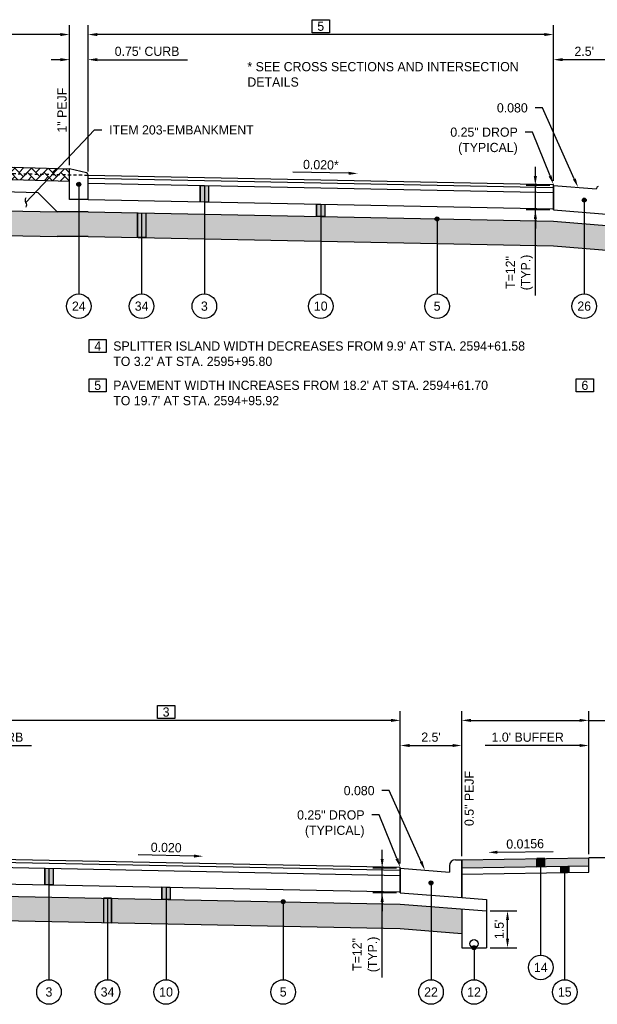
# Model space of a CAD drawing. Header units: feet. Extents: x 904 to 1979, y -2403 to -1843.
# Tile 20 of 34: x 1888 to 1911, y -2089 to -2049. Entities that reach past the tile are written whole.
import ezdxf
from ezdxf import colors
from ezdxf.entities.mleader import LeaderData, LeaderLine
from ezdxf.math import Vec2, Vec3

# ---------------------------------------------------------------- set-up
doc = ezdxf.new("R2010")
doc.units = ezdxf.units.FT
doc.header["$MEASUREMENT"] = 0
doc.linetypes.add('HIDDEN', pattern=[0.375, 0.25, -0.125])
for name, color, linetype in [('RD_P_Text', 1, 'Continuous'), ('SC_Shading1', 247, 'Continuous'), ('SC_Shading1_Resurfacing', 247, 'Continuous'), ('SC_Shading2', 255, 'Continuous')]:
    doc.layers.add(name, color=color, linetype=linetype)
doc.styles.add('Slanted-Normal', font='font31.shx', dxfattribs={"height": 0.1})
doc.styles.get("Standard").update_dxf_attribs({"font": 'font31.shx'})
doc.dimstyles.new('COEC', dxfattribs={"dimscale": 13.9, "dimtxt": 0.18, "dimasz": 0.18, "dimexe": 0.18, "dimexo": 0.0625, "dimgap": 0.09, "dimtad": 1, "dimzin": 0, "dimdsep": 46, "dimtxsty": 'Standard', "dimcen": 0.09, "dimclrd": 256, "dimclre": 256, "dimclrt": 256, "dimaunit": 1, "dimadec": 4, "dimazin": 0, "dimtfac": 1, "dimtofl": 0, "dimtmove": 0, "dimatfit": 3, "dimfxl": 1, "dimtolj": 1, "dimtzin": 0, "dimlwd": -1, "dimlwe": -1, "dimarcsym": 0})

# ---------------------------------------------------------------- blocks, each defined once
blk = doc.blocks.new('*D1191')
at = {"layer": 'Defpoints', "color": 0, "transparency": 16777216}
for p in [(1908.803, -2055.748), (1909.54, -2055.748), (1909.54, -2056.748)]:
    blk.add_point(p, dxfattribs=at)
at = {"layer": 'RD_P_Text', "transparency": 16777216}
for p, q in [((1908.803, -2055.373), (1908.803, -2054.998)), ((1909.39, -2055.748), (1908.428, -2055.748)), ((1908.803, -2056.748), (1908.803, -2055.748)), ((1909.39, -2056.748), (1908.428, -2056.748)), ((1908.803, -2060.236), (1908.803, -2056.748)), ((1908.803, -2057.123), (1908.803, -2057.498))]:
    blk.add_line(p, q, dxfattribs=at)
for points in [[(1908.741, -2055.373), (1908.866, -2055.373), (1908.803, -2055.748)], [(1908.741, -2057.123), (1908.866, -2057.123), (1908.803, -2056.748)]]:
    blk.add_solid(points, dxfattribs=at)
at = {"layer": 'RD_P_Text', "transparency": 16777216, "insert": (1908.153, -2059.294), "char_height": 0.375, "attachment_point": 5, "rotation": 90}
blk.add_mtext('\\A1;T=12"\\P(TYP.)', dxfattribs=at)
blk = doc.blocks.new('*D1200')
at = {"layer": 'Defpoints', "color": 0, "transparency": 16777216}
for p in [(1882.37, -2049.165), (1882.37, -2049.61), (1889.86, -2055.079)]:
    blk.add_point(p, dxfattribs=at)
at = {"layer": 'RD_P_Text', "transparency": 16777216}
for p, q in [((1882.37, -2049.315), (1882.37, -2049.985)), ((1889.86, -2054.929), (1889.86, -2049.235)), ((1889.485, -2049.61), (1882.745, -2049.61))]:
    blk.add_line(p, q, dxfattribs=at)
for points in [[(1882.745, -2049.548), (1882.745, -2049.673), (1882.37, -2049.61)], [(1889.485, -2049.548), (1889.485, -2049.673), (1889.86, -2049.61)]]:
    blk.add_solid(points, dxfattribs=at)
at = {"layer": 'RD_P_Text', "transparency": 16777216, "insert": (1886.115, -2049.273), "char_height": 0.375, "attachment_point": 5}
blk.add_mtext('\\A1;4', dxfattribs=at)
blk = doc.blocks.new('*D1202')
at = {"layer": 'Defpoints', "color": 0, "transparency": 16777216}
for p in [(1890.61, -2050.633), (1889.86, -2055.079), (1890.61, -2055.329)]:
    blk.add_point(p, dxfattribs=at)
at = {"layer": 'RD_P_Text', "transparency": 16777216}
for p, q in [((1889.86, -2054.929), (1889.86, -2050.258)), ((1890.61, -2055.179), (1890.61, -2050.258)), ((1889.485, -2050.633), (1889.11, -2050.633)), ((1890.985, -2050.633), (1894.663, -2050.633))]:
    blk.add_line(p, q, dxfattribs=at)
for points in [[(1889.485, -2050.57), (1889.485, -2050.695), (1889.86, -2050.633)], [(1890.985, -2050.57), (1890.985, -2050.695), (1890.61, -2050.633)]]:
    blk.add_solid(points, dxfattribs=at)
at = {"layer": 'RD_P_Text', "transparency": 16777216, "insert": (1893.011, -2050.295), "char_height": 0.375, "attachment_point": 5}
blk.add_mtext("\\A1;0.75' CURB", dxfattribs=at)
blk = doc.blocks.new('*D1203')
at = {"layer": 'Defpoints', "color": 0, "transparency": 16777216}
for p in [(1890.61, -2049.61), (1890.61, -2055.329), (1909.54, -2055.708)]:
    blk.add_point(p, dxfattribs=at)
at = {"layer": 'RD_P_Text', "transparency": 16777216}
for p, q in [((1890.61, -2055.179), (1890.61, -2049.235)), ((1909.54, -2055.558), (1909.54, -2049.235)), ((1909.165, -2049.61), (1890.985, -2049.61))]:
    blk.add_line(p, q, dxfattribs=at)
for points in [[(1890.985, -2049.548), (1890.985, -2049.673), (1890.61, -2049.61)], [(1909.165, -2049.548), (1909.165, -2049.673), (1909.54, -2049.61)]]:
    blk.add_solid(points, dxfattribs=at)
at = {"layer": 'RD_P_Text', "transparency": 16777216, "insert": (1900.075, -2049.273), "char_height": 0.375, "attachment_point": 5}
blk.add_mtext('\\A1;5', dxfattribs=at)
blk = doc.blocks.new('*D1204')
at = {"layer": 'Defpoints', "color": 0, "transparency": 16777216}
for p in [(1909.54, -2050.633), (1909.54, -2055.708), (1912.04, -2055.638)]:
    blk.add_point(p, dxfattribs=at)
at = {"layer": 'RD_P_Text', "transparency": 16777216}
for p, q in [((1909.54, -2055.558), (1909.54, -2050.258)), ((1912.04, -2055.488), (1912.04, -2050.258)), ((1911.665, -2050.633), (1909.915, -2050.633))]:
    blk.add_line(p, q, dxfattribs=at)
for points in [[(1909.915, -2050.57), (1909.915, -2050.695), (1909.54, -2050.633)], [(1911.665, -2050.57), (1911.665, -2050.695), (1912.04, -2050.633)]]:
    blk.add_solid(points, dxfattribs=at)
at = {"layer": 'RD_P_Text', "transparency": 16777216, "insert": (1910.79, -2050.295), "char_height": 0.375, "attachment_point": 5}
blk.add_mtext("\\A1;2.5'", dxfattribs=at)
blk = doc.blocks.new('*D1219')
at = {"layer": 'Defpoints', "color": 0, "transparency": 16777216}
for p in [(1902.573, -2083.533), (1903.31, -2083.533), (1903.31, -2084.533)]:
    blk.add_point(p, dxfattribs=at)
at = {"layer": 'RD_P_Text', "transparency": 16777216}
for p, q in [((1902.573, -2083.158), (1902.573, -2082.783)), ((1903.16, -2083.533), (1902.198, -2083.533)), ((1902.573, -2084.533), (1902.573, -2083.533)), ((1903.16, -2084.533), (1902.198, -2084.533)), ((1902.573, -2087.987), (1902.573, -2084.533)), ((1902.573, -2084.908), (1902.573, -2085.283))]:
    blk.add_line(p, q, dxfattribs=at)
for points in [[(1902.511, -2083.158), (1902.636, -2083.158), (1902.573, -2083.533)], [(1902.511, -2084.908), (1902.636, -2084.908), (1902.573, -2084.533)]]:
    blk.add_solid(points, dxfattribs=at)
at = {"layer": 'RD_P_Text', "transparency": 16777216, "insert": (1901.923, -2087.045), "char_height": 0.375, "attachment_point": 5, "rotation": 90}
blk.add_mtext('\\A1;T=12"\\P(TYP.)', dxfattribs=at)
blk = doc.blocks.new('*D1220')
at = {"layer": 'Defpoints', "color": 0, "transparency": 16777216}
for p in [(1906.81, -2085.273), (1907.672, -2085.273), (1906.81, -2086.773)]:
    blk.add_point(p, dxfattribs=at)
at = {"layer": 'RD_P_Text', "transparency": 16777216}
for p, q in [((1906.96, -2085.273), (1908.047, -2085.273)), ((1907.672, -2086.398), (1907.672, -2085.648)), ((1906.96, -2086.773), (1908.047, -2086.773))]:
    blk.add_line(p, q, dxfattribs=at)
for points in [[(1907.609, -2085.648), (1907.734, -2085.648), (1907.672, -2085.273)], [(1907.609, -2086.398), (1907.734, -2086.398), (1907.672, -2086.773)]]:
    blk.add_solid(points, dxfattribs=at)
at = {"layer": 'RD_P_Text', "transparency": 16777216, "insert": (1907.334, -2086.023), "char_height": 0.375, "attachment_point": 5, "rotation": 90}
blk.add_mtext("\\A1;1.5'", dxfattribs=at)
blk = doc.blocks.new('*D1221')
at = {"layer": 'Defpoints', "color": 0, "transparency": 16777216}
for p in [(1905.81, -2078.543), (1903.31, -2083.493), (1905.81, -2083.193)]:
    blk.add_point(p, dxfattribs=at)
at = {"layer": 'RD_P_Text', "transparency": 16777216}
for p, q in [((1903.31, -2083.343), (1903.31, -2078.168)), ((1905.81, -2083.043), (1905.81, -2078.168)), ((1903.685, -2078.543), (1905.435, -2078.543))]:
    blk.add_line(p, q, dxfattribs=at)
for points in [[(1903.685, -2078.48), (1903.685, -2078.605), (1903.31, -2078.543)], [(1905.435, -2078.48), (1905.435, -2078.605), (1905.81, -2078.543)]]:
    blk.add_solid(points, dxfattribs=at)
at = {"layer": 'RD_P_Text', "transparency": 16777216, "insert": (1904.56, -2078.205), "char_height": 0.375, "attachment_point": 5}
blk.add_mtext("\\A1;2.5'", dxfattribs=at)
blk = doc.blocks.new('*D1225')
at = {"layer": 'Defpoints', "color": 0, "transparency": 16777216}
for p in [(1883.51, -2078.543), (1883.51, -2083.029), (1884.26, -2083.112)]:
    blk.add_point(p, dxfattribs=at)
at = {"layer": 'RD_P_Text', "transparency": 16777216}
for p, q in [((1883.51, -2082.879), (1883.51, -2078.168)), ((1884.26, -2082.962), (1884.26, -2078.168)), ((1883.135, -2078.543), (1882.76, -2078.543)), ((1884.635, -2078.543), (1888.313, -2078.543))]:
    blk.add_line(p, q, dxfattribs=at)
for points in [[(1883.135, -2078.48), (1883.135, -2078.605), (1883.51, -2078.543)], [(1884.635, -2078.48), (1884.635, -2078.605), (1884.26, -2078.543)]]:
    blk.add_solid(points, dxfattribs=at)
at = {"layer": 'RD_P_Text', "transparency": 16777216, "insert": (1886.661, -2078.205), "char_height": 0.375, "attachment_point": 5}
blk.add_mtext("\\A1;0.75' CURB", dxfattribs=at)
blk = doc.blocks.new('*D1227')
at = {"layer": 'Defpoints', "color": 0, "transparency": 16777216}
for p in [(1884.26, -2077.52), (1884.26, -2083.112), (1903.31, -2083.493)]:
    blk.add_point(p, dxfattribs=at)
at = {"layer": 'RD_P_Text', "transparency": 16777216}
for p, q in [((1884.26, -2082.962), (1884.26, -2077.145)), ((1903.31, -2083.343), (1903.31, -2077.145)), ((1902.935, -2077.52), (1884.635, -2077.52))]:
    blk.add_line(p, q, dxfattribs=at)
for points in [[(1884.635, -2077.458), (1884.635, -2077.583), (1884.26, -2077.52)], [(1902.935, -2077.458), (1902.935, -2077.583), (1903.31, -2077.52)]]:
    blk.add_solid(points, dxfattribs=at)
at = {"layer": 'RD_P_Text', "transparency": 16777216, "insert": (1893.785, -2077.183), "char_height": 0.375, "attachment_point": 5}
blk.add_mtext('\\A1;3', dxfattribs=at)
blk = doc.blocks.new('*D1228')
at = {"layer": 'Defpoints', "color": 0, "transparency": 16777216}
for p in [(1910.976, -2078.543), (1910.976, -2083.113), (1911.976, -2083.113)]:
    blk.add_point(p, dxfattribs=at)
at = {"layer": 'RD_P_Text', "transparency": 16777216}
for p, q in [((1910.976, -2082.963), (1910.976, -2078.168)), ((1911.976, -2082.963), (1911.976, -2078.168)), ((1910.601, -2078.543), (1906.757, -2078.543)), ((1912.351, -2078.543), (1912.726, -2078.543))]:
    blk.add_line(p, q, dxfattribs=at)
for points in [[(1910.601, -2078.48), (1910.601, -2078.605), (1910.976, -2078.543)], [(1912.351, -2078.48), (1912.351, -2078.605), (1911.976, -2078.543)]]:
    blk.add_solid(points, dxfattribs=at)
at = {"layer": 'RD_P_Text', "transparency": 16777216, "insert": (1908.492, -2078.205), "char_height": 0.375, "attachment_point": 5}
blk.add_mtext("\\A1;1.0' BUFFER", dxfattribs=at)
blk = doc.blocks.new('*D1230')
at = {"layer": 'Defpoints', "color": 0, "transparency": 16777216}
for p in [(1905.81, -2077.52), (1910.976, -2083.113), (1905.81, -2083.193)]:
    blk.add_point(p, dxfattribs=at)
at = {"layer": 'RD_P_Text', "transparency": 16777216}
for p, q in [((1905.81, -2083.043), (1905.81, -2077.145)), ((1910.976, -2082.963), (1910.976, -2077.145)), ((1906.185, -2077.52), (1910.601, -2077.52)), ((1910.976, -2077.52), (1924.934, -2077.52))]:
    blk.add_line(p, q, dxfattribs=at)
for points in [[(1906.185, -2077.458), (1906.185, -2077.583), (1905.81, -2077.52)], [(1910.601, -2077.458), (1910.601, -2077.583), (1910.976, -2077.52)]]:
    blk.add_solid(points, dxfattribs=at)
at = {"layer": 'RD_P_Text', "transparency": 16777216, "insert": (1918.143, -2077.183), "char_height": 0.375, "attachment_point": 5}
blk.add_mtext("\\A1;5.2' WALK (TRANSITIONS TO MEET BRIDGE DECK)", dxfattribs=at)
blk = doc.blocks.new('_Integral')
at = {"color": 0, "linetype": 'ByBlock', "lineweight": -2}
for centre, start, end in [((0.44, -0.09), 102, 168), ((-0.44, 0.09), 282, 348)]:
    blk.add_arc(centre, 0.454, start, end, dxfattribs=at)

msp = doc.modelspace()

# ---------------------------------------------------------------- hatches: boundary and pattern name
at = {"layer": 'RD_P_Text'}
h = msp.add_hatch(color=256, dxfattribs=at)
h.dxf.hatch_style = 1
edge = h.paths.add_edge_path()
edge.add_arc((1890.235, -2055.704), 0.08, 0, 360)
h = msp.add_hatch(color=256, dxfattribs=at)
h.dxf.hatch_style = 1
h.paths.add_polyline_path([(1895.176, -2055.754), (1895.509, -2055.761), (1895.509, -2056.427), (1895.176, -2056.42)])
h = msp.add_hatch(color=256, dxfattribs=at)
h.dxf.hatch_style = 1
edge = h.paths.add_edge_path()
edge.add_arc((1910.79, -2056.348), 0.08, 180, 540, ccw=False)
h = msp.add_hatch(color=256, dxfattribs=at)
h.dxf.hatch_style = 1
h.paths.add_polyline_path([(1899.908, -2056.515), (1900.241, -2056.521), (1900.241, -2057.021), (1899.908, -2057.015)])
h = msp.add_hatch(color=256, dxfattribs=at)
h.dxf.hatch_style = 1
h.paths.add_polyline_path([(1892.622, -2056.869), (1892.955, -2056.876), (1892.955, -2057.876), (1892.622, -2057.869)])
h = msp.add_hatch(color=256, dxfattribs=at)
h.dxf.hatch_style = 1
edge = h.paths.add_edge_path()
edge.add_arc((1904.807, -2057.113), 0.08, 0, 360)
h = msp.add_hatch(color=256, dxfattribs=at)
h.dxf.hatch_style = 1
h.paths.add_polyline_path([(1909.19, -2083.14), (1908.857, -2083.146), (1908.857, -2083.479), (1909.19, -2083.473)])
h = msp.add_hatch(color=256, dxfattribs=at)
h.dxf.hatch_style = 1
h.paths.add_polyline_path([(1888.856, -2083.537), (1889.189, -2083.544), (1889.189, -2084.21), (1888.856, -2084.203)])
h = msp.add_hatch(color=256, dxfattribs=at)
h.dxf.hatch_style = 1
h.paths.add_polyline_path([(1909.834, -2083.463), (1910.167, -2083.458), (1910.167, -2083.708), (1909.834, -2083.713)])
h = msp.add_hatch(color=256, dxfattribs=at)
h.dxf.hatch_style = 1
h.paths.add_polyline_path([(1893.951, -2084.305), (1893.951, -2084.805), (1893.618, -2084.799), (1893.618, -2084.299)])
h = msp.add_hatch(color=256, dxfattribs=at)
h.dxf.hatch_style = 1
edge = h.paths.add_edge_path()
edge.add_arc((1904.56, -2084.133), 0.08, 180, 540, ccw=False)
h = msp.add_hatch(color=256, dxfattribs=at)
h.dxf.hatch_style = 1
h.paths.add_polyline_path([(1891.238, -2085.751), (1891.57, -2085.758), (1891.57, -2084.758), (1891.238, -2084.751)])
h = msp.add_hatch(color=256, dxfattribs=at)
h.dxf.hatch_style = 1
edge = h.paths.add_edge_path()
edge.add_arc((1898.547, -2084.897), 0.08, 180, 540, ccw=False)
h = msp.add_hatch(color=256, dxfattribs=at)
h.dxf.hatch_style = 1
edge = h.paths.add_edge_path()
edge.add_arc((1906.31, -2086.773), 0.08, 180, 540, ccw=False)
at = {"layer": 'SC_Shading1'}
h = msp.add_hatch(dxfattribs=at)
h.set_pattern_fill('WICKER', color=256, scale=1.5)
h.set_pattern_definition([(0, (-29.6729, -25.1166), (0, 1.5), [0.439335, -0.257355, 0.621315, -0.18198]), (0, (-29.6729, -25.2986), (0, 1.5), [0.621315, -0.257355, 0.439335, -0.18198]), (0, (-29.2335, -24.2379), (0, 1.5), [0.621315, -0.257355, 0.439335, -0.18198]), (0, (-29.2335, -24.056), (0, 1.5), [0.439335, -0.257355, 0.621315, -0.18198]), (90, (-29.4155, -25.1166), (-1.5, 9e-17), [0.439335, -0.257355, 0.621315, -0.18198]), (90, (-29.2335, -25.1166), (-1.5, 9e-17), [0.621315, -0.257355, 0.439335, -0.18198]), (90, (-28.3548, -24.8592), (-1.5, 9e-17), [0.621315, -0.18198, 0.439335, -0.257355]), (90, (-28.1729, -24.6773), (-1.5, 9e-17), [0.439335, -0.18198, 0.621315, -0.257355]), (135, (-28.9229, -25.4273), (-1.4999962, -1.4999962), [0.439335, -0.257355, 0.36396, -0.257355, 0.621315, -0.18198]), (135, (-28.7942, -25.2986), (-1.4999962, -1.4999962), [0.621315, -0.257355, 0.36396, -0.257355, 0.439335, -0.18198]), (135, (-27.9155, -24.9346), (-1.4999962, -1.4999962), [0.36396, -0.257355, 0.621315, -0.18198, 0.439335, -0.257355]), (135, (-27.9155, -24.6773), (-1.4999962, -1.4999962), [0.36396, -0.257355, 0.439335, -0.18198, 0.621315, -0.257355]), (45, (-28.7942, -25.556), (-1.4999962, 1.4999962), [0.36396, -0.257355, 0.439335, -0.18198, 0.621315, -0.257355]), (45, (-29.0515, -25.556), (-1.4999962, 1.4999962), [0.36396, -0.257355, 0.621315, -0.18198, 0.439335, -0.257355]), (45, (-29.8548, -25.1166), (-1.4999962, 1.4999962), [0.439335, -0.18198, 0.621315, -0.257355, 0.36396, -0.257355]), (45, (-30.1122, -25.1166), (-1.4999962, 1.4999962), [0.621315, -0.18198, 0.439335, -0.257355, 0.36396, -0.257355])])
h.paths.add_polyline_path([(1856.35, -2058.184), (1871.68, -2057.878), (1872.93, -2057.878), (1875.96, -2057.817), (1877.21, -2057.817), (1882.37, -2057.689), (1889.36, -2057.829), (1890.61, -2057.829), (1909.54, -2058.207), (1912.04, -2058.407), (1912.04, -2057.407), (1909.54, -2057.207), (1890.61, -2056.829), (1889.36, -2056.829), (1882.37, -2056.689), (1877.21, -2056.817), (1875.96, -2056.817), (1872.93, -2056.878), (1871.68, -2056.878), (1856.35, -2057.184), (1853.85, -2057.384), (1853.85, -2058.384)])
h = msp.add_hatch(dxfattribs=at)
h.set_pattern_fill('WICKER', color=256, scale=1.5)
h.set_pattern_definition([(0, (-25.7494, -53.1288), (0, 1.5), [0.439335, -0.257355, 0.621315, -0.18198]), (0, (-25.7494, -53.3107), (0, 1.5), [0.621315, -0.257355, 0.439335, -0.18198]), (0, (-25.3101, -52.25), (0, 1.5), [0.621315, -0.257355, 0.439335, -0.18198]), (0, (-25.3101, -52.0681), (0, 1.5), [0.439335, -0.257355, 0.621315, -0.18198]), (90, (-25.4921, -53.1288), (-1.5, 9e-17), [0.439335, -0.257355, 0.621315, -0.18198]), (90, (-25.3101, -53.1288), (-1.5, 9e-17), [0.621315, -0.257355, 0.439335, -0.18198]), (90, (-24.4314, -52.8714), (-1.5, 9e-17), [0.621315, -0.18198, 0.439335, -0.257355]), (90, (-24.2494, -52.6894), (-1.5, 9e-17), [0.439335, -0.18198, 0.621315, -0.257355]), (135, (-24.9994, -53.4394), (-1.4999962, -1.4999962), [0.439335, -0.257355, 0.36396, -0.257355, 0.621315, -0.18198]), (135, (-24.8708, -53.3107), (-1.4999962, -1.4999962), [0.621315, -0.257355, 0.36396, -0.257355, 0.439335, -0.18198]), (135, (-23.992, -52.9468), (-1.4999962, -1.4999962), [0.36396, -0.257355, 0.621315, -0.18198, 0.439335, -0.257355]), (135, (-23.992, -52.6894), (-1.4999962, -1.4999962), [0.36396, -0.257355, 0.439335, -0.18198, 0.621315, -0.257355]), (45, (-24.8708, -53.568), (-1.4999962, 1.4999962), [0.36396, -0.257355, 0.439335, -0.18198, 0.621315, -0.257355]), (45, (-25.1281, -53.568), (-1.4999962, 1.4999962), [0.36396, -0.257355, 0.621315, -0.18198, 0.439335, -0.257355]), (45, (-25.9314, -53.1288), (-1.4999962, 1.4999962), [0.439335, -0.18198, 0.621315, -0.257355, 0.36396, -0.257355]), (45, (-26.1888, -53.1288), (-1.4999962, 1.4999962), [0.621315, -0.18198, 0.439335, -0.257355, 0.36396, -0.257355])])
h.paths.add_polyline_path([(1860.37, -2086.014), (1882.37, -2085.574), (1892.84, -2085.783), (1903.31, -2085.993), (1905.81, -2086.193), (1905.81, -2085.193), (1903.31, -2084.993), (1892.84, -2084.783), (1882.37, -2084.574), (1860.37, -2085.014), (1857.87, -2085.214), (1857.87, -2086.214)])
at = {"layer": 'SC_Shading1_Resurfacing'}
h = msp.add_hatch(dxfattribs=at)
h.set_pattern_fill('AR-HBONE', color=256, scale=0.06)
h.set_pattern_definition([(45, (0, -55.75132), (0, 0.339411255), [0.72, -0.24]), (135, (0.1697, -55.5816), (3e-17, 0.339411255), [0.72, -0.24])])
h.paths.add_polyline_path([(1882.37, -2054.861), (1876.71, -2054.974), (1876.71, -2055.474), (1882.37, -2055.361), (1889.86, -2055.579), (1889.86, -2055.079)])
at = {"layer": 'SC_Shading2'}
h = msp.add_hatch(color=256, dxfattribs=at)
h.dxf.hatch_style = 1
h.paths.add_polyline_path([(1910.976, -2083.446), (1905.81, -2083.526), (1905.81, -2083.193), (1910.976, -2083.113)])

# ---------------------------------------------------------------- linework, layer by layer
at = {"layer": 'RD_P_Text'}
for points in [[(1899.725, -2049.006), (1900.425, -2049.006), (1900.425, -2049.539), (1899.725, -2049.539)], [(1890.653, -2062.022), (1891.353, -2062.022), (1891.353, -2062.555), (1890.653, -2062.555)], [(1890.653, -2063.62), (1891.353, -2063.62), (1891.353, -2064.154), (1890.653, -2064.154)], [(1910.468, -2063.62), (1911.168, -2063.62), (1911.168, -2064.154), (1910.468, -2064.154)], [(1893.435, -2076.916), (1894.135, -2076.916), (1894.135, -2077.449), (1893.435, -2077.449)]]:
    msp.add_lwpolyline(points, close=True, dxfattribs=at)
at = {"layer": 'RD_P_Text', "flags": 128}
for points in [[(1882.37, -2054.861), (1889.86, -2055.079)], [(1890.545, -2055.232), (1889.86, -2055.079)], [(1882.37, -2055.361), (1889.86, -2055.579)], [(1890.61, -2055.329), (1909.54, -2055.708)], [(1890.61, -2055.454), (1909.54, -2055.833)], [(1882.37, -2055.861), (1888.573, -2056.042)], [(1890.235, -2055.704), (1890.235, -2060.165)], [(1890.61, -2055.663), (1909.54, -2056.041)], [(1895.176, -2055.754), (1895.176, -2056.42)], [(1895.176, -2055.754), (1895.509, -2055.761), (1895.509, -2056.427), (1895.176, -2056.42), (1895.176, -2055.754)], [(1895.342, -2055.757), (1895.342, -2060.165)], [(1895.509, -2055.761), (1895.509, -2056.427)], [(1909.54, -2055.748), (1911.29, -2055.888)], [(1909.54, -2055.748), (1909.54, -2056.748)], [(1911.29, -2055.888), (1911.29, -2055.871)], [(1888.573, -2056.042), (1889.36, -2056.829)], [(1882.37, -2056.689), (1889.36, -2056.829)], [(1890.61, -2056.329), (1889.86, -2056.329)], [(1890.61, -2056.329), (1909.54, -2056.707)], [(1899.908, -2056.515), (1899.908, -2057.015)], [(1899.908, -2056.515), (1900.241, -2056.521), (1900.241, -2057.021), (1899.908, -2057.015), (1899.908, -2056.515)], [(1900.075, -2056.518), (1900.075, -2060.165)], [(1900.241, -2056.521), (1900.241, -2057.021)], [(1910.79, -2056.348), (1910.79, -2060.165)], [(1890.61, -2056.829), (1889.36, -2056.829)], [(1890.61, -2056.829), (1909.54, -2057.207)], [(1892.622, -2056.869), (1892.622, -2057.869)], [(1892.622, -2056.869), (1892.955, -2056.876), (1892.955, -2057.876), (1892.622, -2057.869), (1892.622, -2056.869)], [(1892.789, -2056.872), (1892.789, -2060.165)], [(1892.955, -2056.876), (1892.955, -2057.876)], [(1904.807, -2057.113), (1904.807, -2060.165)], [(1909.54, -2056.748), (1912.04, -2056.948)], [(1909.54, -2057.207), (1912.68, -2057.458)], [(1882.37, -2057.689), (1889.36, -2057.829)], [(1890.61, -2057.829), (1889.36, -2057.829)], [(1890.61, -2057.829), (1909.54, -2058.207)], [(1909.54, -2058.207), (1912.04, -2058.407)], [(1884.26, -2083.112), (1903.31, -2083.493)], [(1905.81, -2083.193), (1910.976, -2083.113)], [(1909.19, -2083.14), (1908.857, -2083.146), (1908.857, -2083.479), (1909.19, -2083.473), (1909.19, -2083.14)], [(1908.857, -2083.479), (1908.857, -2083.146)], [(1909.023, -2087.074), (1909.023, -2083.143)], [(1909.19, -2083.473), (1909.19, -2083.14)], [(1910.976, -2083.696), (1910.976, -2083.113)], [(1911.976, -2083.113), (1910.976, -2083.113)], [(1884.26, -2083.237), (1903.31, -2083.618)], [(1884.26, -2083.446), (1903.31, -2083.827)], [(1888.856, -2083.537), (1888.856, -2084.203)], [(1888.856, -2083.537), (1889.189, -2083.544), (1889.189, -2084.21), (1888.856, -2084.203), (1888.856, -2083.537)], [(1889.022, -2083.541), (1889.022, -2088.074)], [(1889.189, -2083.544), (1889.189, -2084.21)], [(1903.31, -2083.533), (1905.31, -2083.693)], [(1903.31, -2083.533), (1903.31, -2084.533)], [(1905.31, -2083.443), (1905.31, -2083.693)], [(1905.56, -2083.193), (1905.81, -2083.193)], [(1905.81, -2083.193), (1905.81, -2084.733)], [(1905.81, -2084.733), (1905.81, -2083.193)], [(1905.81, -2083.526), (1910.976, -2083.446)], [(1909.834, -2083.463), (1910.167, -2083.458), (1910.167, -2083.708), (1909.834, -2083.713), (1909.834, -2083.463)], [(1909.834, -2083.713), (1909.834, -2083.463)], [(1910, -2088.074), (1910, -2083.461)], [(1910.167, -2083.708), (1910.167, -2083.458)], [(1905.81, -2083.776), (1910.976, -2083.696)], [(1884.26, -2084.112), (1903.31, -2084.493)], [(1893.618, -2084.299), (1893.618, -2084.799)], [(1893.951, -2084.305), (1893.951, -2084.805), (1893.618, -2084.799), (1893.618, -2084.299), (1893.951, -2084.305)], [(1893.785, -2084.302), (1893.785, -2088.074)], [(1893.951, -2084.305), (1893.951, -2084.805)], [(1904.56, -2084.133), (1904.56, -2088.074)], [(1882.37, -2084.574), (1903.31, -2084.993)], [(1891.238, -2084.751), (1891.238, -2085.751)], [(1891.238, -2085.751), (1891.57, -2085.758), (1891.57, -2084.758), (1891.238, -2084.751), (1891.238, -2085.751)], [(1891.404, -2084.754), (1891.404, -2088.074)], [(1891.57, -2084.758), (1891.57, -2085.758)], [(1903.31, -2084.533), (1905.81, -2084.733)], [(1905.81, -2084.733), (1906.81, -2084.813)], [(1898.547, -2084.897), (1898.547, -2088.074)], [(1903.31, -2084.993), (1906.81, -2085.273)], [(1906.81, -2084.813), (1906.81, -2085.273)], [(1905.81, -2085.193), (1905.81, -2086.773)], [(1906.81, -2085.273), (1906.81, -2086.773)], [(1882.37, -2085.574), (1903.31, -2085.993)], [(1903.31, -2085.993), (1905.81, -2086.193)], [(1905.81, -2086.773), (1906.81, -2086.773)], [(1906.31, -2086.773), (1906.31, -2088.074)]]:
    msp.add_lwpolyline(points, dxfattribs=at)
at = {"layer": 'RD_P_Text', "ltscale": 0.5, "flags": 128}
for points in [[(1889.86, -2056.329), (1889.86, -2055.079)], [(1890.61, -2056.329), (1890.61, -2055.313)], [(1909.54, -2056.748), (1909.54, -2055.708)], [(1903.31, -2084.533), (1903.31, -2083.493)]]:
    msp.add_lwpolyline(points, dxfattribs=at)
at = {"layer": 'RD_P_Text', "linetype": 'HIDDEN', "ltscale": 0.5, "flags": 128}
msp.add_lwpolyline([(1882.37, -2055.165), (1890.61, -2055.329)], dxfattribs=at)
at = {"layer": 'RD_P_Text', "linetype": 'ByBlock', "lineweight": -2}
for points in [[(1901.207, -2055.257), (1898.943, -2055.212)], [(1894.917, -2083.041), (1892.653, -2082.996)], [(1907.261, -2082.886), (1909.525, -2082.851)]]:
    msp.add_lwpolyline(points, dxfattribs=at)
at = {"layer": 'RD_P_Text'}
for centre, radius in [((1890.235, -2055.704), 0.08), ((1910.79, -2056.348), 0.08), ((1904.807, -2057.113), 0.08), ((1890.235, -2060.665), 0.5), ((1892.789, -2060.665), 0.5), ((1895.342, -2060.665), 0.5), ((1900.075, -2060.665), 0.5), ((1904.807, -2060.665), 0.5), ((1910.79, -2060.665), 0.5), ((1904.56, -2084.133), 0.08), ((1898.547, -2084.897), 0.08), ((1906.31, -2086.607), 0.166), ((1906.31, -2086.773), 0.08), ((1909.023, -2087.574), 0.5), ((1889.022, -2088.574), 0.5), ((1891.404, -2088.574), 0.5), ((1893.785, -2088.574), 0.5), ((1898.547, -2088.574), 0.5), ((1904.56, -2088.574), 0.5), ((1906.31, -2088.574), 0.5), ((1910, -2088.574), 0.5)]:
    msp.add_circle(centre, radius, dxfattribs=at)
at = {"layer": 'RD_P_Text', "ltscale": 0.5}
msp.add_arc((1890.527, -2055.313), 0.0833, 0, 77.4688, dxfattribs=at)
at = {"layer": 'RD_P_Text'}
for centre, radius, start in [((1911.373, -2055.871), 0.0833, 102.5291), ((1905.56, -2083.443), 0.25, 90)]:
    msp.add_arc(centre, radius, start, 180, dxfattribs=at)
for points in [[(1901.205, -2055.32), (1901.582, -2055.265), (1901.208, -2055.195)], [(1894.915, -2083.104), (1895.292, -2083.049), (1894.918, -2082.979)], [(1907.262, -2082.949), (1906.886, -2082.892), (1907.26, -2082.824)]]:
    msp.add_solid(points, dxfattribs=at)

# ---------------------------------------------------------------- texts
at = {"layer": 'RD_P_Text', "char_height": 0.375}
for s, width, heights, insert, attachment_point in [('* SEE CROSS SECTIONS AND INTERSECTION DETAILS', 11.61282, [9.075], (1897.092, -2050.73), 1), ('\\pxt43;24', 34.83485, [0], (1890.235, -2060.665), 5), ('34', 34.83485, [0], (1892.789, -2060.665), 5), ('\\pxt43;3', 34.83485, [0], (1895.342, -2060.665), 5), ('\\pxt43;10', 34.83485, [0], (1900.075, -2060.665), 5), ('\\pxt43;5', 34.83485, [0], (1904.807, -2060.665), 5), ('\\pxt43;26', 34.83485, [0], (1910.79, -2060.665), 5), ('\\pxt43;4', 34.83485, [0], (1891.003, -2062.288), 5), ("SPLITTER ISLAND WIDTH DECREASES FROM 9.9' AT STA. 2594+61.58\\PTO 3.2' AT STA. 2595+95.80", 21.75627, [9.075], (1891.637, -2062.097), 1), ('\\pxt43;5', 34.83485, [0], (1891.003, -2063.887), 5), ("PAVEMENT WIDTH INCREASES FROM 18.2' AT STA. 2594+61.70\\PTO 19.7' AT STA. 2594+95.92", 21.75627, [9.075], (1891.637, -2063.696), 1), ('\\pxt43;6', 34.83485, [0.375], (1910.818, -2063.887), 5), ('\\pxt43;14', 34.83485, [0], (1909.023, -2087.574), 5), ('\\pxt43;3', 34.83485, [0], (1889.022, -2088.574), 5), ('\\pxt43;34', 34.83485, [0], (1891.404, -2088.574), 5), ('\\pxt43;10', 34.83485, [0], (1893.785, -2088.574), 5), ('\\pxt43;5', 34.83485, [0], (1898.547, -2088.574), 5), ('\\pxt43;22', 34.83485, [0], (1904.56, -2088.574), 5), ('\\pxt43;12', 34.83485, [0], (1906.31, -2088.574), 5), ('\\pxt43;15', 34.83485, [0], (1910, -2088.574), 5)]:
    msp.add_mtext_dynamic_manual_height_columns(s, width=width, gutter_width=10, heights=heights, dxfattribs=dict(at, insert=insert, attachment_point=attachment_point))
at = {"layer": 'RD_P_Text', "char_height": 0.375, "attachment_point": 5}
for s, width, insert, rotation in [('1" PEJF', 34.83485, (1889.557, -2052.688), 90), ('0.020*', 2.91398, (1900.081, -2054.912), 358.8542), ('0.5" PEJF', 34.83485, (1906.113, -2080.7), 90), ('0.0156', 2.91398, (1908.388, -2082.546), 0.8937), ('0.020', 2.91398, (1893.791, -2082.696), 358.8542)]:
    msp.add_mtext_dynamic_manual_height_columns(s, width=width, gutter_width=10, heights=[0], dxfattribs=dict(at, insert=insert, rotation=rotation))

# ---------------------------------------------------------------- dimensions: what is measured, and where the dimension line sits
at = {"layer": 'RD_P_Text'}
for base, p1, p2, text, picture, middle in [((1882.37, -2049.61), (1889.86, -2055.079), (1882.37, -2049.165), '4', '*D1200', (1886.115, -2049.273)), ((1890.61, -2049.61), (1909.54, -2055.708), (1890.61, -2055.329), '5', '*D1203', (1900.075, -2049.273)), ((1909.54, -2050.633), (1912.04, -2055.638), (1909.54, -2055.708), "2.5'", '*D1204', (1910.79, -2050.295)), ((1884.26, -2077.52), (1903.31, -2083.493), (1884.26, -2083.112), '3', '*D1227', (1893.785, -2077.183)), ((1905.81, -2078.543), (1903.31, -2083.493), (1905.81, -2083.193), "2.5'", '*D1221', (1904.56, -2078.205))]:
    dim = msp.add_linear_dim(base=base, p1=p1, p2=p2, text=text, dimstyle='COEC', override={"dimscale": 3, "dimtxt": 0.125, "dimasz": 0.125, "dimexe": 0.125, "dimexo": 0.05, "dimgap": 0.05}, dxfattribs=at)
    dim.commit()
    dim.dimension.update_dxf_attribs({"geometry": picture, "text_midpoint": middle})
for base, p1, p2, angle, text, override, picture, middle in [((1890.61, -2050.633), (1889.86, -2055.079), (1890.61, -2055.329), 180, "0.75' CURB", {"dimscale": 3, "dimtxt": 0.125, "dimasz": 0.125, "dimexe": 0.125, "dimexo": 0.05, "dimgap": 0.05}, '*D1202', (1893.011, -2050.633)), ((1908.803, -2055.748), (1909.54, -2056.748), (1909.54, -2055.748), 90, 'T=12"\\P(TYP.)', {"dimscale": 3, "dimtxt": 0.125, "dimasz": 0.125, "dimexe": 0.125, "dimexo": 0.05, "dimgap": 0.05, "dimtmove": 1}, '*D1191', (1909.132, -2059.294)), ((1902.573, -2083.533), (1903.31, -2084.533), (1903.31, -2083.533), 90, 'T=12"\\P(TYP.)', {"dimscale": 3, "dimtxt": 0.125, "dimasz": 0.125, "dimexe": 0.125, "dimexo": 0.05, "dimgap": 0.05, "dimtmove": 1}, '*D1219', (1902.902, -2087.045))]:
    dim = msp.add_linear_dim(base=base, p1=p1, p2=p2, angle=angle, text=text, dimstyle='COEC', override=override, dxfattribs=at)
    dim.commit()
    dim.dimension.update_dxf_attribs({"geometry": picture, "text_midpoint": middle, "dimtype": 160})
for base, p1, p2, text, picture, middle in [((1905.81, -2077.52), (1910.976, -2083.113), (1905.81, -2083.193), "5.2' WALK (TRANSITIONS TO MEET BRIDGE DECK)", '*D1230', (1918.143, -2077.52)), ((1883.51, -2078.543), (1884.26, -2083.112), (1883.51, -2083.029), "0.75' CURB", '*D1225', (1886.661, -2078.543)), ((1910.976, -2078.543), (1911.976, -2083.113), (1910.976, -2083.113), "1.0' BUFFER", '*D1228', (1908.492, -2078.543))]:
    dim = msp.add_linear_dim(base=base, p1=p1, p2=p2, text=text, dimstyle='COEC', override={"dimscale": 3, "dimtxt": 0.125, "dimasz": 0.125, "dimexe": 0.125, "dimexo": 0.05, "dimgap": 0.05}, dxfattribs=at)
    dim.commit()
    dim.dimension.update_dxf_attribs({"geometry": picture, "text_midpoint": middle, "dimtype": 160})
dim = msp.add_linear_dim(base=(1907.672, -2085.273), p1=(1906.81, -2086.773), p2=(1906.81, -2085.273), angle=90, text="1.5'", dimstyle='COEC', override={"dimscale": 3, "dimtxt": 0.125, "dimasz": 0.125, "dimexe": 0.125, "dimexo": 0.05, "dimgap": 0.05}, dxfattribs=at)
dim.commit()
dim.dimension.update_dxf_attribs({"geometry": '*D1220', "text_midpoint": (1907.334, -2086.023)})

# ---------------------------------------------------------------- leaders
ml = msp.add_multileader_mtext('Standard', dxfattribs=at)
ml.set_content('0.080', color=256, style='Slanted-Normal')
ml.set_leader_properties()
ml.build(insert=Vec2(0, 0))
ml.multileader.update_dxf_attribs({"dogleg_length": 0.1, "arrow_head_size": 0.375, "scale": 3})
ctx = ml.context
ctx.base_point, ctx.scale, ctx.char_height, ctx.arrow_head_size, ctx.landing_gap_size, ctx.plane_origin = Vec3(1906.61, -2052.592), 3, 0.375, 0.375, 0.3, Vec3(1900.964, -2053.236)
ctx.text_align_type = 2
notes = []
notes.append((ctx, [(1, (1, 1, 0), (1909.094, -2052.592), (-1, 0), 0.3, [(0, [(1910.54, -2055.828)], 0, [])])]))
ctx.mtext.insert, ctx.mtext.alignment, ctx.mtext.flow_direction = Vec3(1908.494, -2052.405), 3, 5
ml = msp.add_multileader_mtext('Standard', dxfattribs=at)
ml.set_content('ITEM 203-EMBANKMENT', color=256, style='Slanted-Normal')
ml.set_leader_properties()
ml.set_arrow_properties(name='INTEGRAL')
ml.build(insert=Vec2(0, 0))
ml.multileader.update_dxf_attribs({"dogleg_length": 0.1, "arrow_head_size": 0.375, "scale": 3})
ctx = ml.context
ctx.base_point, ctx.scale, ctx.char_height, ctx.arrow_head_size, ctx.landing_gap_size, ctx.plane_origin = Vec3(1891.17, -2053.491), 3, 0.375, 0.375, 0.3, Vec3(1886.674, -2052.248)
notes.append((ctx, [(0, (1, 1, 0), (1890.87, -2053.491), (1, 0), 0.3, [(0, [(1888.084, -2056.443)], 0, [])])]))
ctx.mtext.insert, ctx.mtext.flow_direction = Vec3(1891.47, -2053.303), 5
ml = msp.add_multileader_mtext('Standard', dxfattribs=at)
ml.set_content('0.25" DROP\\P(TYPICAL)', color=256, style='Slanted-Normal')
ml.set_leader_properties()
ml.build(insert=Vec2(0, 0))
ml.multileader.update_dxf_attribs({"dogleg_length": 0.1, "arrow_head_size": 0.375, "scale": 3})
ctx = ml.context
ctx.base_point, ctx.scale, ctx.char_height, ctx.arrow_head_size, ctx.landing_gap_size, ctx.plane_origin = Vec3(1904.674, -2053.582), 3, 0.375, 0.375, 0.3, Vec3(1899.964, -2053.116)
ctx.text_align_type = 2
notes.append((ctx, [(1, (1, 1, 0), (1908.687, -2053.582), (-1, 0), 0.3, [(0, [(1909.54, -2055.708)], 0, [])])]))
ctx.mtext.insert, ctx.mtext.alignment, ctx.mtext.flow_direction = Vec3(1908.087, -2053.394), 3, 5
ml = msp.add_multileader_mtext('Standard', dxfattribs=at)
ml.set_content('0.080', color=256, style='Slanted-Normal')
ml.set_leader_properties()
ml.build(insert=Vec2(0, 0))
ml.multileader.update_dxf_attribs({"dogleg_length": 0.1, "arrow_head_size": 0.375, "scale": 3})
ctx = ml.context
ctx.base_point, ctx.scale, ctx.char_height, ctx.arrow_head_size, ctx.landing_gap_size, ctx.plane_origin = Vec3(1900.38, -2080.377), 3, 0.375, 0.375, 0.3, Vec3(1894.734, -2081.021)
ctx.text_align_type = 2
notes.append((ctx, [(1, (1, 1, 0), (1902.864, -2080.377), (-1, 0), 0.3, [(0, [(1904.31, -2083.613)], 0, [])])]))
ctx.mtext.insert, ctx.mtext.alignment, ctx.mtext.flow_direction = Vec3(1902.264, -2080.19), 3, 5
ml = msp.add_multileader_mtext('Standard', dxfattribs=at)
ml.set_content('0.25" DROP\\P(TYPICAL)', color=256, style='Slanted-Normal')
ml.set_leader_properties()
ml.build(insert=Vec2(0, 0))
ml.multileader.update_dxf_attribs({"dogleg_length": 0.1, "arrow_head_size": 0.375, "scale": 3})
ctx = ml.context
ctx.base_point, ctx.scale, ctx.char_height, ctx.arrow_head_size, ctx.landing_gap_size, ctx.plane_origin = Vec3(1898.444, -2081.367), 3, 0.375, 0.375, 0.3, Vec3(1893.734, -2080.901)
ctx.text_align_type = 2
notes.append((ctx, [(1, (1, 1, 0), (1902.457, -2081.367), (-1, 0), 0.3, [(0, [(1903.31, -2083.493)], 0, [])])]))
ctx.mtext.insert, ctx.mtext.alignment, ctx.mtext.flow_direction = Vec3(1901.857, -2081.18), 3, 5
for ctx, leaders in notes:
    for number, flags, end, landing, length, lines in leaders:
        leader = LeaderData()
        leader.index, (leader.has_last_leader_line, leader.has_dogleg_vector, leader.attachment_direction) = number, flags
        leader.last_leader_point, leader.dogleg_vector, leader.dogleg_length = Vec3(end), Vec3(landing), length
        for number, points, colour, breaks in lines:
            line = LeaderLine()
            line.index, line.vertices, line.color, line.breaks = number, Vec3.list(points), colors.encode_raw_color(colour), breaks
            leader.lines.append(line)
        ctx.leaders.append(leader)

doc.saveas('drawing.dxf')
